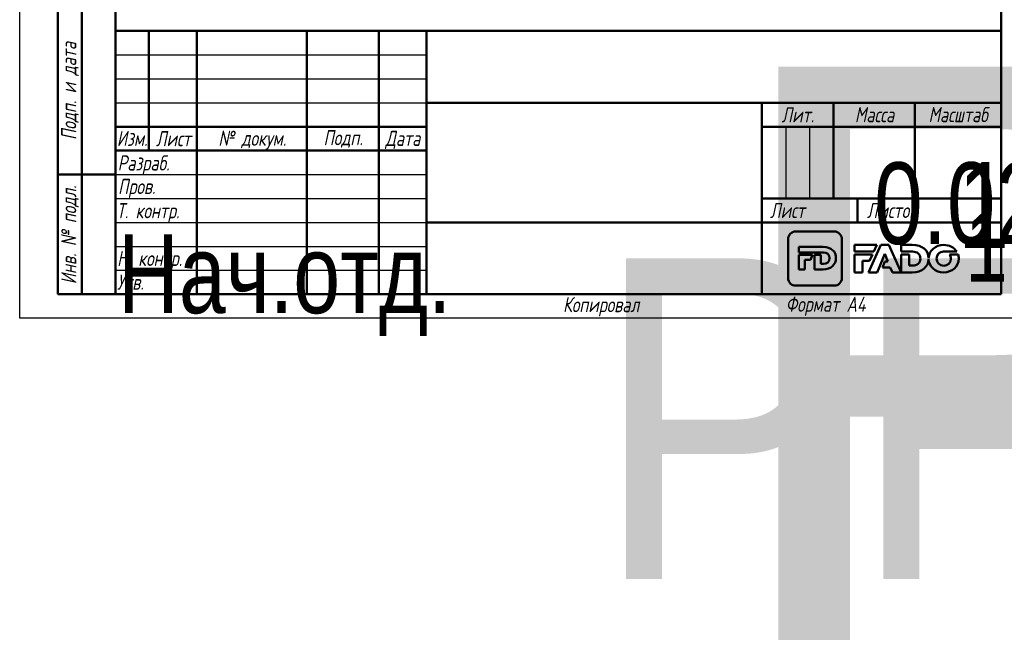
# Model space of a CAD drawing. Header units: millimetres. Extents: x -116 to 734, y -69 to 356.
# Tile 1 of 12: x 0 to 206, y -69 to 62. Entities that reach past the tile are written whole.
import ezdxf
from ezdxf.enums import TextEntityAlignment as Align

# ---------------------------------------------------------------- set-up
doc = ezdxf.new("R2018")
doc.units = ezdxf.units.MM
for name, color, linetype, lineweight in [('Заголовок (ГОСТ)', 7, 'Continuous', 50), ('Кромка (ГОСТ)', 7, 'Continuous', 50), ('Обозначение (ГОСТ)', 7, 'Continuous', 25), ('Эскизная геометрия (ГОСТ)', 7, 'Continuous', 50)]:
    doc.layers.add(name, color=color, linetype=linetype, lineweight=lineweight)
doc.styles.get("Standard").update_dxf_attribs({"font": 'GOST Common Italic.ttf'})
doc.styles.add('Альтернативный текст (ГОСТ)', font='txt', dxfattribs={"width": 0.8})

# ---------------------------------------------------------------- blocks, each defined once
blk = doc.blocks.new('ГОСТ - Доп. графы 1')
at = {"layer": 'Эскизная геометрия (ГОСТ)'}
for p, q in [((-12, 0), (-12, 145)), ((-12, 145), (0, 145)), ((-7, 145), (-7, 0)), ((-12, 110), (-7, 110)), ((-7, 110), (0, 110)), ((-12, 85), (-7, 85)), ((-7, 85), (0, 85)), ((-12, 60), (-7, 60)), ((-7, 60), (0, 60)), ((-12, 25), (-7, 25)), ((-7, 25), (0, 25)), ((0, 0), (-12, 0))]:
    blk.add_line(p, q, dxfattribs=at)
at = {"layer": 'Обозначение (ГОСТ)', "char_height": 3.17, "attachment_point": 5, "rotation": 90, "style": 'Альтернативный текст (ГОСТ)'}
for s, insert, width in [('\\fGOST Common|b0|i1;\\H3.1700;Подп. и дата', (-9.37, 127.41), 34.7679), ('\\fGOST Common|b0|i1;\\H3.1700;Инв. № дубл.', (-8.95, 97.55), 24.8438), ('\\fGOST Common|b0|i1;\\H3.1700;Взам. инв. №', (-9.58, 72.53), 24.8669), ('\\fGOST Common|b0|i1;\\H3.1700;Подп. и дата', (-9.5, 42.47), 35.1486), ('\\fGOST Common|b0|i1;\\H3.1700;Инв. № подл.', (-9.5, 12.41), 24.9618)]:
    blk.add_mtext(s, dxfattribs=dict(at, insert=insert, width=width))
at = {"layer": 'Обозначение (ГОСТ)', "lineweight": 30, "width": 0.8, "flags": 17}
for tag, p in [('Подп._и_дата_2', (-3.53, 127.51)), ('Инв._номер_дубликата', (-3.41, 97.47)), ('Взамен_инв._номера', (-3.46, 72.53)), ('Подп._и_дата_1', (-3.42, 42.35)), ('ИНВЕНТАРНЫЙ_НОМЕР', (-3.33, 12.68))]:
    blk.add_attdef(tag, text='', height=3.17, rotation=90, dxfattribs=at).set_placement(p, align=Align.MIDDLE_CENTER)
blk = doc.blocks.new('Основные надписи ГОСТ - Форма 1')
at = {"layer": 'Заголовок (ГОСТ)'}
for p, q in [((0, 55), (185, 55)), ((0, 0), (0, 55)), ((0, 0), (0, 55)), ((7, 55), (7, 30)), ((17, 55), (17, 0)), ((40, 55), (40, 0)), ((55, 55), (55, 0)), ((65, 55), (65, 0)), ((185, 0), (185, 55)), ((65, 40), (185, 40)), ((135, 40), (135, 0)), ((150, 40), (150, 20)), ((167, 40), (167, 20)), ((0, 35), (65, 35)), ((135, 35), (185, 35)), ((0, 30), (65, 30)), ((135, 20), (185, 20)), ((155, 20), (155, 15)), ((65, 15), (185, 15)), ((185, 0), (0, 0))]:
    blk.add_line(p, q, dxfattribs=at)
at = {"layer": 'Заголовок (ГОСТ)', "linetype": 'Continuous', "lineweight": 25}
for p, q in [((0, 50), (65, 50)), ((0, 45), (65, 45)), ((0, 40), (65, 40)), ((140, 35), (140, 20)), ((145, 35), (145, 20)), ((0, 25), (65, 25)), ((0, 20), (65, 20)), ((0, 15), (65, 15)), ((0, 10), (65, 10)), ((0, 5), (65, 5))]:
    blk.add_line(p, q, dxfattribs=at)
at = {"layer": 'Заголовок (ГОСТ)', "char_height": 3.17, "style": 'Альтернативный текст (ГОСТ)'}
for s, insert, width, attachment_point in [('\\fGOST Common|b0|i1;\\H3.1700;Масса', (158.55, 37.51), 16.9878, 5), ('\\fGOST Common|b0|i1;\\H3.1700;Масштаб', (176.02, 37.53), 17.8316, 5), ('\\fGOST Common|b0|i1;\\H3.1700;Лит.', (142.52, 37.49), 14.9766, 5), ('\\fGOST Common|b0|i1;\\H3.1700;Изм.', (3.5, 32.56), 6.9635, 5), ('\\fGOST Common|b0|i1;\\H3.1700;Лист', (12.1, 32.5), 10.0029, 5), ('\\A0;\\fGOST Common|b0|i1;\\H3.1700;№ докум.', (28.58, 32.16), 22.9069, 5), ('\\fGOST Common|b0|i1;\\H3.1700;Подп.', (47.56, 32.45), 14.879, 5), ('\\fGOST Common|b0|i1;\\H3.1700;Дата', (60.02, 32.24), 9.9614, 5), ('\\fGOST Common|b0|i1;\\H3.1700;Разраб.', (0.47, 27), 16.9971, 4), ('\\fGOST Common|b0|i1;\\H3.1700;Пров.', (0.56, 22.08), 17.0192, 4), ('\\A0;\\fGOST Common|b0|i1;\\H3.1700;Т. контр.', (0.23, 17.01), 16.9554, 4), ('\\fGOST Common|b0|i1;\\H3.1700;Лист', (140.37, 17.5), 10.5071, 5), ('\\fGOST Common|b0|i1;\\H3.1700;Листов', (162.21, 17.5), 14.3668, 5), ('\\A1;', (150.6, 17.54), 8.8313, 5), ('\\fGOST Common|b0|i1;\\H3.1700;Н. контр.', (0.36, 7.05), 16.9999, 4), ('\\fGOST Common|b0|i1;\\H3.1700;Утв.', (0.34, 2.52), 17.0083, 4), ('\\fGOST Common|b0|i1;\\H3.1700;Копировал', (93.48, -0.59), 19.7871, 1)]:
    blk.add_mtext(s, dxfattribs=dict(at, insert=insert, width=width, attachment_point=attachment_point))
at = {"layer": 'Заголовок (ГОСТ)', "lineweight": 30, "flags": 104}
for tag, height, width, p in [('Изм1', 2.89, 0.7, (3.51, 52.52)), ('Лист1', 2.89, 0.7, (12.03, 52.52)), ('Докум1', 2.89, 0.7, (28.54, 52.48)), ('Изм2', 2.89, 0.7, (3.5, 47.52)), ('Лист2', 2.89, 0.7, (12.01, 47.5)), ('Докум2', 2.89, 0.7, (28.53, 47.5)), ('Изм3', 2.89, 0.7, (3.5, 42.5)), ('Лист3', 2.89, 0.7, (12.01, 42.51)), ('Докум3', 2.89, 0.7, (28.51, 42.48)), ('Изм4', 2.89, 0.7, (3.51, 37.5)), ('Лист4', 2.89, 0.7, (12, 37.53)), ('Докум4', 2.89, 0.7, (28.51, 37.52)), ('НАИМЕНОВАНИЕ', 5, 0.8, (100.03, 29.98)), ('Литера', 3.5, 0.8, (137.52, 27.25)), ('Литера2', 3.5, 0.8, (142.51, 27.22)), ('Литера3', 3.5, 0.8, (147.52, 27.21)), ('Масса', 3.5, 0.8, (158.47, 27.53)), ('Масштаб', 3.5, 0.8, (176, 27.6)), ('Тип_документа', 3.17, 0.8, (100.08, 17.56)), ('Листов', 3.17, 0.8, (177.46, 17.58)), ('Материал_Класс', 3.5, 0.9, (100, 7.5)), ('Материал_Наим.', 3.5, 0.9, (100, 7.5))]:
    blk.add_attdef(tag, text='', height=height, dxfattribs=dict(at, width=width)).set_placement(p, align=Align.MIDDLE_CENTER)
for tag, height, width, p in [('Подп1', 2.89, 0.7, (40.01, 52.51)), ('Дата1', 2, 0.7, (55.01, 52.51)), ('Подп2', 2.89, 0.7, (40.01, 47.5)), ('Дата2', 2, 0.7, (55.01, 47.49)), ('Подп3', 2.89, 0.7, (40.01, 42.51)), ('Дата3', 2, 0.7, (55.02, 42.52)), ('Подп4', 2.89, 0.7, (40.01, 37.51)), ('Дата4', 2, 0.7, (55.02, 37.51)), ('АВТОР', 3.17, 0.8, (17.41, 27.49)), ('Разработал_Подп.', 2.89, 0.7, (40.05, 27.51)), ('ДАТА_СОЗДАНИЯ', 2, 0.7, (55.01, 27.51)), ('ПРОВЕРИЛ', 3.17, 0.8, (17.41, 22.53)), ('Проверил_Подп.', 2.89, 0.7, (40.05, 22.52)), ('ДАТА_ПРОВЕРКИ', 2, 0.7, (55.02, 22.51)), ('ТЕХНОЛОГ', 3.17, 0.8, (17.33, 17.54)), ('Технолог_Подп.', 2.89, 0.7, (40.05, 17.51)), ('Технолог_Дата', 2, 0.7, (55.01, 17.5)), ('Должность_руководителя', 3.17, 0.8, (0.52, 12.51)), ('НАЧ._ОТДЕЛА', 3.17, 0.8, (17.46, 12.45)), ('Руководитель_Подп.', 2.89, 0.7, (40.01, 12.5)), ('Руководитель_Дата', 2, 0.7, (55.01, 12.51)), ('НОРМОКОНТРОЛЬ', 3.17, 0.8, (17.37, 7.48)), ('Нормоконтроль_Подп.', 2.89, 0.7, (40.05, 7.52)), ('ДАТА_НОРМОКОНТРОЛЯ', 2, 0.7, (55.02, 7.51)), ('УТВЕРДИЛ', 3.17, 0.8, (17.4, 2.51)), ('Утвердил_Подп.', 2.89, 0.7, (40.05, 2.51)), ('ДАТА_УТВЕРЖДЕНИЯ', 2, 0.7, (55.01, 2.5))]:
    blk.add_attdef(tag, text='', height=height, dxfattribs=dict(at, width=width)).set_placement(p, align=Align.MIDDLE_LEFT)
for tag, height, p in [('ОБОЗНАЧЕНИЕ', 5, (125.33, 47.56)), ('ОРГАНИЗАЦИЯ', 3.5, (160.02, 7.6))]:
    blk.add_attdef(tag, text='', height=height, dxfattribs=at).set_placement(p, align=Align.MIDDLE_CENTER)
at = {"layer": 'Заголовок (ГОСТ)', "lineweight": 30, "width": 0.9, "flags": 104}
blk.add_attdef('Материал_ГОСТ', text='', height=3.5, dxfattribs=at).set_placement((134.04, 4.06), align=Align.MIDDLE_RIGHT)
blk = doc.blocks.new('Рамки ГОСТ_ граница 297x210')
at = {"layer": 'Кромка (ГОСТ)', "lineweight": 25}
for p, q in [((0, 0), (0, 297)), ((210, 0), (0, 0))]:
    blk.add_line(p, q, dxfattribs=at)
at = {"layer": 'Кромка (ГОСТ)'}
for p, q in [((20, 292), (20, 5)), ((205, 5), (205, 292)), ((20, 5), (205, 5))]:
    blk.add_line(p, q, dxfattribs=at)
at = {"layer": 'Кромка (ГОСТ)', "insert": (160, 4.5), "char_height": 3.17, "attachment_point": 1, "style": 'Альтернативный текст (ГОСТ)'}
blk.add_mtext('\\A1;\\fGOST Common|b0|i1;\\H3.1700;Формат A4', dxfattribs=at)

msp = doc.modelspace()

# ---------------------------------------------------------------- linework, layer by layer
at = {"layer": 'Эскизная геометрия (ГОСТ)', "linetype": 'Continuous'}
for p, q in [((160.5048, 16.5351), (160.5048, 8.3644)), ((170.1623, 18.1075), (162.0631, 18.1075)), ((171.7217, 8.3644), (171.7217, 16.5351)), ((167.836, 14.89), (162.71, 14.89)), ((162.71, 14.89), (162.71, 13.7414)), ((162.71, 13.7414), (167.8556, 13.7414)), ((165.6224, 13.204), (162.71, 13.204)), ((162.71, 13.204), (162.71, 10.1607)), ((165.1863, 12.1762), (165.6224, 13.204)), ((167.3263, 13.204), (166.0267, 13.204)), ((166.0267, 13.204), (166.0267, 10.1607)), ((167.3263, 11.3226), (167.3263, 13.204)), ((164.0092, 12.1762), (165.1863, 12.1762)), ((164.0092, 10.1607), (164.0092, 12.1762)), ((167.8556, 11.3226), (167.3263, 11.3226)), ((162.71, 10.1607), (164.0092, 10.1607)), ((166.0267, 10.1607), (167.8086, 10.1607)), ((162.0631, 6.7926), (170.1623, 6.7926))]:
    msp.add_line(p, q, dxfattribs=at)
at = {"layer": 'Эскизная геометрия (ГОСТ)'}
for p, q in [((174.3413, 15.304), (174.3413, 13.9093)), ((178.9974, 15.304), (174.3413, 15.304)), ((179.8816, 15.3457), (177.2993, 9.5647)), ((178.3745, 13.9093), (178.9974, 15.304)), ((181.5021, 15.3457), (179.8816, 15.3457)), ((184.0854, 9.5647), (181.5021, 15.3457)), ((184.0854, 15.3032), (184.0854, 13.9093)), ((186.4255, 15.3032), (184.0854, 15.3032)), ((174.3413, 13.9093), (178.3745, 13.9093)), ((174.3413, 13.2899), (174.3413, 9.5641)), ((178.0976, 13.2899), (174.3413, 13.2899)), ((177.5117, 11.9786), (178.0976, 13.2899)), ((179.0663, 9.5647), (180.6801, 13.4588)), ((180.6801, 13.4588), (181.3552, 11.8269)), ((184.0854, 13.9093), (186.4519, 13.9093)), ((184.0854, 13.2899), (184.0854, 9.5656)), ((185.7662, 13.2899), (184.0854, 13.2899)), ((185.7662, 10.9753), (185.7662, 13.2899)), ((189.8467, 12.3498), (189.8493, 12.3498)), ((189.8506, 12.5431), (189.847, 12.5431)), ((192.9889, 13.9223), (195.7076, 13.9223)), ((196.0081, 13.2853), (194.2268, 13.2853)), ((176.0221, 9.5641), (176.0221, 11.9786)), ((176.0221, 11.9786), (177.5117, 11.9786)), ((180.6986, 11.8269), (180.1915, 10.5893)), ((180.1915, 10.5893), (181.8408, 10.5893)), ((181.3552, 11.8269), (180.6986, 11.8269)), ((181.8408, 10.5893), (182.2823, 9.5647)), ((186.4519, 10.9753), (185.7662, 10.9753)), ((174.3413, 9.5641), (176.0221, 9.5641)), ((177.2993, 9.5647), (179.0663, 9.5647)), ((182.2823, 9.5647), (184.0854, 9.5647)), ((184.0854, 9.5656), (186.3907, 9.5656))]:
    msp.add_line(p, q, dxfattribs=at)
at = {"layer": 'Эскизная геометрия (ГОСТ)', "linetype": 'Continuous'}
for points in [[(162.0631, 18.1075), (161.2036, 18.1075), (160.5048, 17.4027), (160.5048, 16.5351)], [(171.7217, 16.5351), (171.7217, 17.4027), (171.0231, 18.1075), (170.1623, 18.1075)], [(170.4812, 12.5393), (170.4812, 13.9172), (169.5102, 14.89), (167.836, 14.89)], [(167.8086, 10.1607), (169.4962, 10.1607), (170.4812, 11.1746), (170.4812, 12.5393)], [(167.8556, 13.7414), (168.6325, 13.7414), (169.1485, 13.2892), (169.1485, 12.5318)], [(169.1485, 12.5318), (169.1485, 11.7565), (168.6325, 11.3226), (167.8556, 11.3226)], [(160.5048, 8.3644), (160.5048, 7.4964), (161.2036, 6.7926), (162.0631, 6.7926)], [(170.1623, 6.7926), (171.0231, 6.7926), (171.7217, 7.4964), (171.7217, 8.3644)]]:
    msp.add_open_spline(points, degree=3, dxfattribs=at)
at = {"layer": 'Эскизная геометрия (ГОСТ)'}
for points in [[(189.847, 12.5431), (189.801, 14.1673), (188.5519, 15.3032), (186.4255, 15.3032)], [(193.0033, 15.304), (191.2445, 15.304), (189.9138, 14.0788), (189.8506, 12.5431)], [(195.7076, 13.9223), (195.1742, 14.7543), (194.1901, 15.304), (193.0033, 15.304)], [(186.3907, 9.5656), (188.5305, 9.5656), (189.7963, 10.7453), (189.8467, 12.3498)], [(186.4519, 13.9093), (187.4557, 13.9093), (188.1244, 13.3609), (188.1244, 12.4431)], [(188.1244, 12.4431), (188.1244, 11.5001), (187.4557, 10.9753), (186.4519, 10.9753)], [(189.8493, 12.3498), (189.8924, 10.7841), (191.2142, 9.5545), (192.9889, 9.5545)], [(191.5106, 12.4286), (191.5106, 13.2429), (192.1026, 13.9223), (192.9889, 13.9223)], [(193.0033, 10.9369), (192.1196, 10.9369), (191.5106, 11.6308), (191.5106, 12.4286)], [(192.9889, 9.5545), (194.791, 9.5545), (196.1437, 10.842), (196.1437, 12.4286)], [(194.4899, 12.4286), (194.4899, 11.6156), (193.8978, 10.9369), (193.0033, 10.9369)], [(194.2268, 13.2853), (194.3959, 13.0402), (194.4899, 12.7421), (194.4899, 12.4286)], [(196.1437, 12.4286), (196.1437, 12.7283), (196.0967, 13.0154), (196.0081, 13.2853)]]:
    msp.add_open_spline(points, degree=3, dxfattribs=at)

# ---------------------------------------------------------------- block references
for name, p in [('Рамки ГОСТ_ граница 297x210', (0, 0)), ('ГОСТ - Доп. графы 1', (20, 5))]:
    msp.add_blockref(name, p)
ref = msp.add_blockref('Основные надписи ГОСТ - Форма 1', (20, 5))
lines = msp.add_mtext('\\W0.8000;Нач.отд.', dxfattribs={"layer": 'Заголовок (ГОСТ)', "insert": (20.5216, 17.5142), "char_height": 16.475961, "attachment_point": 1})
ref.add_attrib('Должность_руководителя', '', (20.5216, 17.5142), dxfattribs={"flags": 104}).embed_mtext(lines)
lines = msp.add_mtext('\\W0.8000;', dxfattribs={"layer": 'Заголовок (ГОСТ)', "insert": (37.4114, 32.4883), "char_height": 22.59262, "attachment_point": 1})
ref.add_attrib('АВТОР', '', (37.4114, 32.4883), dxfattribs={"flags": 104}).embed_mtext(lines)
lines = msp.add_mtext('\\W0.8000;', dxfattribs={"layer": 'Заголовок (ГОСТ)', "insert": (37.4083, 27.5258), "char_height": 22.55166, "attachment_point": 1})
ref.add_attrib('ПРОВЕРИЛ', '', (37.4083, 27.5258), dxfattribs={"flags": 104}).embed_mtext(lines)
lines = msp.add_mtext('\\W0.8000;', dxfattribs={"layer": 'Заголовок (ГОСТ)', "insert": (37.3337, 22.5428), "char_height": 22.67099, "attachment_point": 1})
ref.add_attrib('ТЕХНОЛОГ', '', (37.3337, 22.5428), dxfattribs={"flags": 104}).embed_mtext(lines)
lines = msp.add_mtext('\\W0.8000;', dxfattribs={"layer": 'Заголовок (ГОСТ)', "insert": (37.4616, 17.4456), "char_height": 22.55501, "attachment_point": 1})
ref.add_attrib('НАЧ._ОТДЕЛА', '', (37.4616, 17.4456), dxfattribs={"flags": 104}).embed_mtext(lines)
lines = msp.add_mtext('\\W0.8000;', dxfattribs={"layer": 'Заголовок (ГОСТ)', "insert": (37.3745, 12.4807), "char_height": 22.66902, "attachment_point": 1})
ref.add_attrib('НОРМОКОНТРОЛЬ', '', (37.3745, 12.4807), dxfattribs={"flags": 104}).embed_mtext(lines)
lines = msp.add_mtext('\\W0.8000;', dxfattribs={"layer": 'Заголовок (ГОСТ)', "insert": (37.4006, 7.5066), "char_height": 22.61295, "attachment_point": 1})
ref.add_attrib('УТВЕРДИЛ', '', (37.4006, 7.5066), dxfattribs={"flags": 104}).embed_mtext(lines)
lines = msp.add_mtext('PF03 ', dxfattribs={"layer": 'Заголовок (ГОСТ)', "insert": (145.3255, 52.5589), "char_height": 119.84296, "attachment_point": 1})
ref.add_attrib('ОБОЗНАЧЕНИЕ', '', (145.3255, 52.5589), dxfattribs={"flags": 104}).embed_mtext(lines)
lines = msp.add_mtext('\\W0.8000;', dxfattribs={"layer": 'Заголовок (ГОСТ)', "insert": (120.0309, 34.9751), "char_height": 69.60928, "attachment_point": 1})
ref.add_attrib('НАИМЕНОВАНИЕ', '', (120.0309, 34.9751), dxfattribs={"flags": 104}).embed_mtext(lines)
lines = msp.add_mtext('\\W0.8000;', dxfattribs={"layer": 'Заголовок (ГОСТ)', "insert": (120.078, 22.5583), "char_height": 69.70335, "attachment_point": 1})
ref.add_attrib('Тип_документа', '', (120.078, 22.5583), dxfattribs={"flags": 104}).embed_mtext(lines)
lines = msp.add_mtext('\\W0.9000;', dxfattribs={"layer": 'Заголовок (ГОСТ)', "insert": (120, 12.5), "char_height": 67.25762, "attachment_point": 1})
ref.add_attrib('Материал_Класс', '', (120, 12.5), dxfattribs={"flags": 104}).embed_mtext(lines)
lines = msp.add_mtext('\\W0.9000;PF03 18.03.2020', dxfattribs={"layer": 'Заголовок (ГОСТ)', "insert": (120, 12.5), "char_height": 66.975417, "attachment_point": 1})
ref.add_attrib('Материал_Наим.', '', (120, 12.5), dxfattribs={"flags": 104}).embed_mtext(lines)
lines = msp.add_mtext('\\W0.9000;', dxfattribs={"layer": 'Заголовок (ГОСТ)', "insert": (154.0404, 9.0569), "char_height": 66.7532, "attachment_point": 1})
ref.add_attrib('Материал_ГОСТ', '', (154.0404, 9.0569), dxfattribs={"flags": 104}).embed_mtext(lines)
lines = msp.add_mtext('\\W0.8000;', dxfattribs={"layer": 'Заголовок (ГОСТ)', "insert": (157.5203, 32.2514), "char_height": 5.02883, "attachment_point": 1})
ref.add_attrib('Литера', '', (157.5203, 32.2514), dxfattribs={"flags": 104}).embed_mtext(lines)
lines = msp.add_mtext('\\W0.8000;', dxfattribs={"layer": 'Заголовок (ГОСТ)', "insert": (162.5118, 32.2215), "char_height": 5.02883, "attachment_point": 1})
ref.add_attrib('Литера2', '', (162.5118, 32.2215), dxfattribs={"flags": 104}).embed_mtext(lines)
lines = msp.add_mtext('\\W0.8000;', dxfattribs={"layer": 'Заголовок (ГОСТ)', "insert": (167.5181, 32.2112), "char_height": 5.01699, "attachment_point": 1})
ref.add_attrib('Литера3', '', (167.5181, 32.2112), dxfattribs={"flags": 104}).embed_mtext(lines)
lines = msp.add_mtext('\\W0.8000;0.025', dxfattribs={"layer": 'Заголовок (ГОСТ)', "insert": (178.4686, 32.5335), "char_height": 17.043546, "attachment_point": 1})
ref.add_attrib('Масса', '', (178.4686, 32.5335), dxfattribs={"flags": 104}).embed_mtext(lines)
lines = msp.add_mtext('\\W0.8000;1 : 1', dxfattribs={"layer": 'Заголовок (ГОСТ)', "insert": (195.9966, 32.6031), "char_height": 17.947557, "attachment_point": 1})
ref.add_attrib('Масштаб', '', (195.9966, 32.6031), dxfattribs={"flags": 104}).embed_mtext(lines)
lines = msp.add_mtext('\\W0.8000;1', dxfattribs={"layer": 'Заголовок (ГОСТ)', "insert": (197.459, 22.5789), "char_height": 14.96532, "attachment_point": 1})
ref.add_attrib('Листов', '', (197.459, 22.5789), dxfattribs={"flags": 104}).embed_mtext(lines)
lines = msp.add_mtext('\\W0.7000;', dxfattribs={"layer": 'Заголовок (ГОСТ)', "insert": (75.0121, 57.5134), "char_height": 9.98446, "attachment_point": 1})
ref.add_attrib('Дата1', '', (75.0121, 57.5134), dxfattribs={"flags": 104}).embed_mtext(lines)
lines = msp.add_mtext('\\W0.7000;', dxfattribs={"layer": 'Заголовок (ГОСТ)', "insert": (75.0121, 52.4908), "char_height": 9.98446, "attachment_point": 1})
ref.add_attrib('Дата2', '', (75.0121, 52.4908), dxfattribs={"flags": 104}).embed_mtext(lines)
lines = msp.add_mtext('\\W0.7000;', dxfattribs={"layer": 'Заголовок (ГОСТ)', "insert": (75.0232, 47.521), "char_height": 9.97116, "attachment_point": 1})
ref.add_attrib('Дата3', '', (75.0232, 47.521), dxfattribs={"flags": 104}).embed_mtext(lines)
lines = msp.add_mtext('\\W0.7000;', dxfattribs={"layer": 'Заголовок (ГОСТ)', "insert": (75.0232, 42.5092), "char_height": 9.98863, "attachment_point": 1})
ref.add_attrib('Дата4', '', (75.0232, 42.5092), dxfattribs={"flags": 104}).embed_mtext(lines)
lines = msp.add_mtext('\\W0.7000;', dxfattribs={"layer": 'Заголовок (ГОСТ)', "insert": (75.0086, 32.5112), "char_height": 9.98041, "attachment_point": 1})
ref.add_attrib('ДАТА_СОЗДАНИЯ', '', (75.0086, 32.5112), dxfattribs={"flags": 104}).embed_mtext(lines)
lines = msp.add_mtext('\\W0.7000;', dxfattribs={"layer": 'Заголовок (ГОСТ)', "insert": (75.022, 27.5095), "char_height": 9.95769, "attachment_point": 1})
ref.add_attrib('ДАТА_ПРОВЕРКИ', '', (75.022, 27.5095), dxfattribs={"flags": 104}).embed_mtext(lines)
lines = msp.add_mtext('\\W0.7000;', dxfattribs={"layer": 'Заголовок (ГОСТ)', "insert": (75.0148, 22.5028), "char_height": 9.98633, "attachment_point": 1})
ref.add_attrib('Технолог_Дата', '', (75.0148, 22.5028), dxfattribs={"flags": 104}).embed_mtext(lines)
lines = msp.add_mtext('\\W0.7000;', dxfattribs={"layer": 'Заголовок (ГОСТ)', "insert": (75.0101, 17.5095), "char_height": 9.99024, "attachment_point": 1})
ref.add_attrib('Руководитель_Дата', '', (75.0101, 17.5095), dxfattribs={"flags": 104}).embed_mtext(lines)
lines = msp.add_mtext('\\W0.7000;', dxfattribs={"layer": 'Заголовок (ГОСТ)', "insert": (75.0237, 12.5112), "char_height": 9.98246, "attachment_point": 1})
ref.add_attrib('ДАТА_НОРМОКОНТРОЛЯ', '', (75.0237, 12.5112), dxfattribs={"flags": 104}).embed_mtext(lines)
lines = msp.add_mtext('\\W0.7000;', dxfattribs={"layer": 'Заголовок (ГОСТ)', "insert": (75.0093, 7.4985), "char_height": 9.9968, "attachment_point": 1})
ref.add_attrib('ДАТА_УТВЕРЖДЕНИЯ', '', (75.0093, 7.4985), dxfattribs={"flags": 104}).embed_mtext(lines)
lines = msp.add_mtext('\\W0.7000;', dxfattribs={"layer": 'Заголовок (ГОСТ)', "insert": (60.0143, 57.5125), "char_height": 14.91999, "attachment_point": 1})
ref.add_attrib('Подп1', '', (60.0143, 57.5125), dxfattribs={"flags": 104}).embed_mtext(lines)
lines = msp.add_mtext('\\W0.7000;', dxfattribs={"layer": 'Заголовок (ГОСТ)', "insert": (60.0143, 52.5027), "char_height": 14.98562, "attachment_point": 1})
ref.add_attrib('Подп2', '', (60.0143, 52.5027), dxfattribs={"flags": 104}).embed_mtext(lines)
lines = msp.add_mtext('\\W0.7000;', dxfattribs={"layer": 'Заголовок (ГОСТ)', "insert": (60.0143, 47.5148), "char_height": 14.98562, "attachment_point": 1})
ref.add_attrib('Подп3', '', (60.0143, 47.5148), dxfattribs={"flags": 104}).embed_mtext(lines)
lines = msp.add_mtext('\\W0.7000;', dxfattribs={"layer": 'Заголовок (ГОСТ)', "insert": (60.0144, 42.5058), "char_height": 14.96586, "attachment_point": 1})
ref.add_attrib('Подп4', '', (60.0144, 42.5058), dxfattribs={"flags": 104}).embed_mtext(lines)
lines = msp.add_mtext('\\W0.7000;', dxfattribs={"layer": 'Заголовок (ГОСТ)', "insert": (60.045, 32.5144), "char_height": 14.95963, "attachment_point": 1})
ref.add_attrib('Разработал_Подп.', '', (60.045, 32.5144), dxfattribs={"flags": 104}).embed_mtext(lines)
lines = msp.add_mtext('\\W0.7000;', dxfattribs={"layer": 'Заголовок (ГОСТ)', "insert": (60.045, 27.5245), "char_height": 14.93971, "attachment_point": 1})
ref.add_attrib('Проверил_Подп.', '', (60.045, 27.5245), dxfattribs={"flags": 104}).embed_mtext(lines)
lines = msp.add_mtext('\\W0.7000;', dxfattribs={"layer": 'Заголовок (ГОСТ)', "insert": (60.045, 22.5148), "char_height": 14.93971, "attachment_point": 1})
ref.add_attrib('Технолог_Подп.', '', (60.045, 22.5148), dxfattribs={"flags": 104}).embed_mtext(lines)
lines = msp.add_mtext('\\W0.7000;', dxfattribs={"layer": 'Заголовок (ГОСТ)', "insert": (60.0052, 17.505), "char_height": 14.97955, "attachment_point": 1})
ref.add_attrib('Руководитель_Подп.', '', (60.0052, 17.505), dxfattribs={"flags": 104}).embed_mtext(lines)
lines = msp.add_mtext('\\W0.7000;', dxfattribs={"layer": 'Заголовок (ГОСТ)', "insert": (60.045, 12.5151), "char_height": 14.93971, "attachment_point": 1})
ref.add_attrib('Нормоконтроль_Подп.', '', (60.045, 12.5151), dxfattribs={"flags": 104}).embed_mtext(lines)
lines = msp.add_mtext('\\W0.7000;', dxfattribs={"layer": 'Заголовок (ГОСТ)', "insert": (60.045, 7.5053), "char_height": 14.95963, "attachment_point": 1})
ref.add_attrib('Утвердил_Подп.', '', (60.045, 7.5053), dxfattribs={"flags": 104}).embed_mtext(lines)
lines = msp.add_mtext('\\W0.7000;', dxfattribs={"layer": 'Заголовок (ГОСТ)', "insert": (48.5417, 57.4833), "char_height": 22.94698, "attachment_point": 1})
ref.add_attrib('Докум1', '', (48.5417, 57.4833), dxfattribs={"flags": 104}).embed_mtext(lines)
lines = msp.add_mtext('\\W0.7000;', dxfattribs={"layer": 'Заголовок (ГОСТ)', "insert": (48.526, 52.4968), "char_height": 22.97824, "attachment_point": 1})
ref.add_attrib('Докум2', '', (48.526, 52.4968), dxfattribs={"flags": 104}).embed_mtext(lines)
lines = msp.add_mtext('\\W0.7000;', dxfattribs={"layer": 'Заголовок (ГОСТ)', "insert": (48.5104, 47.4791), "char_height": 22.94698, "attachment_point": 1})
ref.add_attrib('Докум3', '', (48.5104, 47.4791), dxfattribs={"flags": 104}).embed_mtext(lines)
lines = msp.add_mtext('\\W0.7000;', dxfattribs={"layer": 'Заголовок (ГОСТ)', "insert": (48.5148, 42.5199), "char_height": 22.97406, "attachment_point": 1})
ref.add_attrib('Докум4', '', (48.5148, 42.5199), dxfattribs={"flags": 104}).embed_mtext(lines)
lines = msp.add_mtext('\\W0.7000;', dxfattribs={"layer": 'Заголовок (ГОСТ)', "insert": (32.0309, 57.5161), "char_height": 9.99314, "attachment_point": 1})
ref.add_attrib('Лист1', '', (32.0309, 57.5161), dxfattribs={"flags": 104}).embed_mtext(lines)
lines = msp.add_mtext('\\W0.7000;', dxfattribs={"layer": 'Заголовок (ГОСТ)', "insert": (32.012, 52.5044), "char_height": 9.97806, "attachment_point": 1})
ref.add_attrib('Лист2', '', (32.012, 52.5044), dxfattribs={"flags": 104}).embed_mtext(lines)
lines = msp.add_mtext('\\W0.7000;', dxfattribs={"layer": 'Заголовок (ГОСТ)', "insert": (32.012, 47.5076), "char_height": 9.97806, "attachment_point": 1})
ref.add_attrib('Лист3', '', (32.012, 47.5076), dxfattribs={"flags": 104}).embed_mtext(lines)
lines = msp.add_mtext('\\W0.7000;', dxfattribs={"layer": 'Заголовок (ГОСТ)', "insert": (32.0042, 42.5264), "char_height": 9.99358, "attachment_point": 1})
ref.add_attrib('Лист4', '', (32.0042, 42.5264), dxfattribs={"flags": 104}).embed_mtext(lines)
lines = msp.add_mtext('\\W0.7000;', dxfattribs={"layer": 'Заголовок (ГОСТ)', "insert": (23.5126, 57.5165), "char_height": 7.004, "attachment_point": 1})
ref.add_attrib('Изм1', '', (23.5126, 57.5165), dxfattribs={"flags": 104}).embed_mtext(lines)
lines = msp.add_mtext('\\W0.7000;', dxfattribs={"layer": 'Заголовок (ГОСТ)', "insert": (23.5044, 52.5206), "char_height": 6.98767, "attachment_point": 1})
ref.add_attrib('Изм2', '', (23.5044, 52.5206), dxfattribs={"flags": 104}).embed_mtext(lines)
lines = msp.add_mtext('\\W0.7000;', dxfattribs={"layer": 'Заголовок (ГОСТ)', "insert": (23.5044, 47.5003), "char_height": 7.02032, "attachment_point": 1})
ref.add_attrib('Изм3', '', (23.5044, 47.5003), dxfattribs={"flags": 104}).embed_mtext(lines)
lines = msp.add_mtext('\\W0.7000;', dxfattribs={"layer": 'Заголовок (ГОСТ)', "insert": (23.5126, 42.5044), "char_height": 7.004, "attachment_point": 1})
ref.add_attrib('Изм4', '', (23.5126, 42.5044), dxfattribs={"flags": 104}).embed_mtext(lines)

doc.saveas('drawing.dxf')
